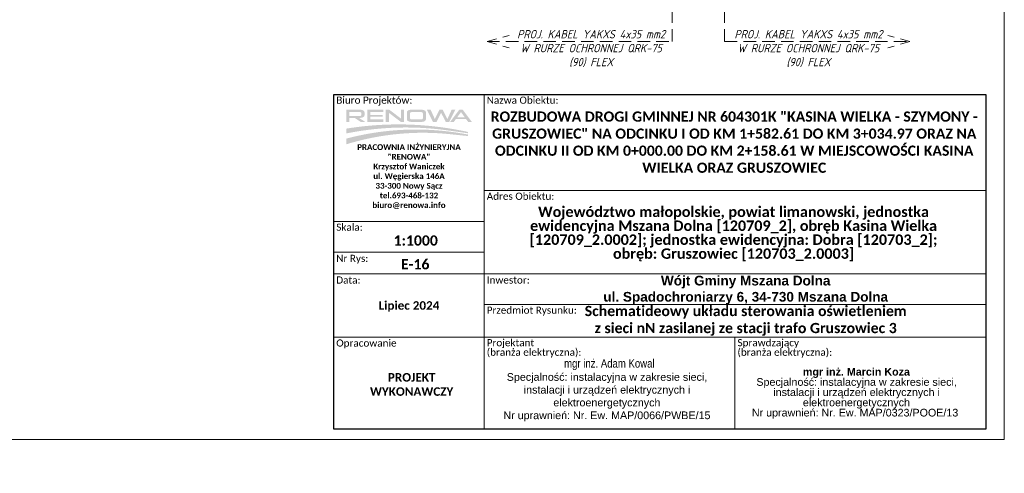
# Model space of a CAD drawing. Header units: metres. Extents: x 7168 to 12828, y 1523 to 3619.
# Tile 68 of 133: x 11568 to 11803, y 2032 to 2141. Entities that reach past the tile are written whole.
import ezdxf

# ---------------------------------------------------------------- set-up
doc = ezdxf.new("R2010")
doc.units = ezdxf.units.M
for name, pattern in [('DASHEDX2', [1.5, 1, -0.5]), ('DGN Style 2', [3.921133, 2.35268, -1.568453]), ('DGN Style 3', [2.649063, 1.892188, -0.756875])]:
    doc.linetypes.add(name, pattern=pattern)
doc.layers.add('01a-kraweznik_obnizony', color=7, linetype='DGN Style 2', lineweight=30)
doc.layers.add('0_ramka', color=7, linetype='Continuous', lineweight=0)
doc.layers.add('82b-ramka niewidoczna', color=54, linetype='DGN Style 3', lineweight=30, plot=False)
doc.layers.add('PRE_schematy', color=7, linetype='Continuous')
doc.layers.add('schem', color=7, linetype='Continuous', lineweight=30, true_color=0x000000)
doc.styles.add('courier', font='arial.ttf')
doc.styles.add('SIMPLEX', font='simplex.shx', dxfattribs={"oblique": 15, "height": 6})
doc.styles.add('Stytuacja', font='arial.ttf', dxfattribs={"height": 0.85})

# ---------------------------------------------------------------- blocks, each defined once
blk = doc.blocks.new('RENOWA_1')
at = {"linetype": 'Continuous', "lineweight": -2}
h = blk.add_hatch(color=7, dxfattribs=at)
edge = h.paths.add_edge_path()
edge.add_ellipse((0.0678, 0.1509), major_axis=(-0.0191, 0), ratio=0.735318, start_angle=180, end_angle=270)
edge.add_line((0.0678, 0.165), (0.0142, 0.165))
edge.add_line((0.0142, 0.165), (-0.0013, 0.165))
edge.add_line((-0.0013, 0.165), (-0.0013, 0.1071))
edge.add_line((-0.0013, 0.1071), (0.0142, 0.1071))
edge.add_line((0.0142, 0.1071), (0.0142, 0.1258))
edge.add_line((0.0142, 0.1258), (0.0398, 0.1258))
edge.add_line((0.0398, 0.1258), (0.0674, 0.107))
edge.add_line((0.0674, 0.107), (0.0893, 0.107))
edge.add_line((0.0893, 0.107), (0.06, 0.126))
edge.add_line((0.06, 0.126), (0.0653, 0.126))
edge.add_ellipse((0.0653, 0.14), major_axis=(0.0215, 0), ratio=0.650164, start_angle=270, end_angle=360)
edge.add_line((0.0868, 0.14), (0.0868, 0.1509))
h.paths.add_polyline_path([(0.0713, 0.1476), (0.0713, 0.1413, -0.414214), (0.0653, 0.1353), (0.0142, 0.1353), (0.0142, 0.1536), (0.0653, 0.1536, -0.414214)], flags=16)
for points in [[(0.0992, 0.1071), (0.0992, 0.1184), (0.0992, 0.1536), (0.0992, 0.165), (0.1758, 0.165), (0.1758, 0.1536), (0.1147, 0.1536), (0.1147, 0.1406), (0.174, 0.1406), (0.174, 0.1314), (0.1147, 0.1314), (0.1147, 0.1184), (0.1758, 0.1184), (0.1758, 0.1071)], [(0.1882, 0.1071), (0.1882, 0.165), (0.2032, 0.165), (0.2052, 0.165), (0.2603, 0.1231), (0.2603, 0.165), (0.2752, 0.165), (0.2752, 0.1071), (0.2603, 0.1071), (0.2598, 0.1071), (0.2032, 0.1501), (0.2032, 0.1071)], [(0.4311, 0.1071), (0.4141, 0.1071), (0.3849, 0.165), (0.4027, 0.165), (0.423, 0.1205), (0.4452, 0.165), (0.4608, 0.165), (0.483, 0.1205), (0.5033, 0.165), (0.5211, 0.165), (0.4919, 0.1071), (0.4749, 0.1071), (0.453, 0.1503)]]:
    blk.add_hatch(color=7, dxfattribs=at).paths.add_polyline_path(points)
h = blk.add_hatch(color=7, dxfattribs=at)
edge = h.paths.add_edge_path()
edge.add_ellipse((0.3627, 0.1521), major_axis=(0.0179, 0), ratio=0.715756, start_angle=0, end_angle=90)
edge.add_line((0.3627, 0.165), (0.3069, 0.165))
edge.add_ellipse((0.3069, 0.1521), major_axis=(-0.0179, 0), ratio=0.715756, start_angle=270, end_angle=360)
edge.add_line((0.2889, 0.1521), (0.2889, 0.1199))
edge.add_ellipse((0.3069, 0.1199), major_axis=(-0.0179, 0), ratio=0.715756, start_angle=0, end_angle=90)
edge.add_line((0.3069, 0.1071), (0.3627, 0.1071))
edge.add_ellipse((0.3627, 0.1199), major_axis=(0.0179, 0), ratio=0.715756, start_angle=270, end_angle=360)
edge.add_line((0.3807, 0.1199), (0.3807, 0.1521))
edge = h.paths.add_edge_path(flags=16)
edge.add_ellipse((0.3588, 0.1474), major_axis=(-0.00672, 0), ratio=0.945371, start_angle=180, end_angle=270, ccw=False)
edge.add_line((0.3655, 0.1474), (0.3655, 0.1247))
edge.add_ellipse((0.3588, 0.1247), major_axis=(-0.00672, 0), ratio=0.945371, start_angle=90, end_angle=180, ccw=False)
edge.add_line((0.3588, 0.1184), (0.3108, 0.1184))
edge.add_ellipse((0.3108, 0.1247), major_axis=(0.00672, 0), ratio=0.945371, start_angle=188.4872, end_angle=270, ccw=False)
edge.add_line((0.3042, 0.1238), (0.3042, 0.1483))
edge.add_ellipse((0.3108, 0.1474), major_axis=(0.00672, 0), ratio=0.945371, start_angle=90, end_angle=171.5128, ccw=False)
edge.add_line((0.3108, 0.1537), (0.3588, 0.1537))
h = blk.add_hatch(color=7, dxfattribs=at)
h.paths.add_polyline_path([(0.4963, 0.1071), (0.5398, 0.165), (0.5561, 0.165), (0.5997, 0.1071), (0.582, 0.1071), (0.5723, 0.1204), (0.548, 0.1204), (0.5236, 0.1204), (0.5139, 0.1071)])
h.paths.add_polyline_path([(0.5302, 0.1294), (0.548, 0.1539), (0.5657, 0.1294), (0.548, 0.1294)], flags=16)
h = blk.add_hatch(color=7, dxfattribs=at)
h.set_gradient(rotation=270, tint=1, name='INVHEMISPHERICAL')
h.paths.add_polyline_path([(0.486, 0.066), (0.5811, 0.0526), (0.5811, 0.0589), (0.5557, 0.0641, 0.087432), (0.0179, 0.0776), (-0.0013, 0.0747), (-0.0013, 0.0516), (0.0117, 0.0541, -0.082937)])
h = blk.add_hatch(color=7, dxfattribs=at)
h.set_gradient(rotation=270, tint=1, name='INVHEMISPHERICAL')
h.paths.add_polyline_path([(0.4958, 0.0481), (0.5811, 0.0392), (0.5811, 0.0466), (0.5534, 0.0514, 0.10443), (0.0166, 0.0315), (-0.0013, 0.027), (-0.0013, -0.0004), (0, 0, -0.100635)])

msp = doc.modelspace()

# ---------------------------------------------------------------- linework, layer by layer
at = {"layer": '01a-kraweznik_obnizony', "lineweight": 15}
for p, q in [((11679.554, 2135.66, 26518.011), (11684.834, 2137.128, -17586.496)), ((11780.716, 2135.659, 26518.011), (11775.438, 2137.137, -17586.496)), ((11679.554, 2135.66, 26518.011), (11684.832, 2134.182, -17586.496)), ((11780.716, 2135.659, 26518.011), (11775.436, 2134.191, -17586.496))]:
    msp.add_line(p, q, dxfattribs=at)
at = {"layer": '0_ramka', "color": 7, "linetype": 'Continuous', "lineweight": 0}
for p, q in [((11678.882, 2122.989), (11678.882, 2048.989)), ((11798.883, 2100.014), (11678.882, 2100.014)), ((11678.882, 2092.613), (11642.882, 2092.613)), ((11678.882, 2085.28), (11642.882, 2085.28)), ((11798.882, 2080.101), (11642.882, 2080.102)), ((11798.882, 2072.769), (11678.882, 2072.769)), ((11798.882, 2064.989), (11642.882, 2064.99)), ((11738.882, 2064.989), (11738.882, 2042.989)), ((11678.882, 2048.989), (11678.882, 2042.989))]:
    msp.add_line(p, q, dxfattribs=at)
at = {"layer": '0_ramka', "color": 7, "linetype": 'Continuous', "lineweight": 30, "flags": 128}
msp.add_lwpolyline([(11642.882, 2122.989), (11798.882, 2122.989), (11798.882, 2042.989), (11642.882, 2042.989), (11642.882, 2122.989)], close=True, dxfattribs=at)
at = {"layer": '82b-ramka niewidoczna', "color": 6, "linetype": 'Continuous', "lineweight": 15}
for p, q in [((11803.321, 2337.487), (11803.321, 2040.487)), ((11803.321, 2040.487), (11383.321, 2040.487))]:
    msp.add_line(p, q, dxfattribs=at)
at = {"layer": 'PRE_schematy', "color": 7, "linetype": 'DASHEDX2', "lineweight": 15, "ltscale": 3}
for p, q in [((11723.86, 2135.66, 26518.011), (11723.86, 2165.329, 26518.011)), ((11736.41, 2135.659, 26518.011), (11736.41, 2165.329, 26518.011)), ((11679.554, 2135.66, 26518.011), (11723.86, 2135.66, 26518.011)), ((11736.41, 2135.659, 26518.011), (11780.716, 2135.659, 26518.011))]:
    msp.add_line(p, q, dxfattribs=at)

# ---------------------------------------------------------------- block references
at = {"color": 7, "linetype": 'Continuous', "lineweight": 0, "ltscale": 1000, "xscale": 50.00000000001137, "yscale": 50.00000000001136, "zscale": 50.00000000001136}
msp.add_blockref('RENOWA_1', (11645.923, 2111.118), dxfattribs=at)

# ---------------------------------------------------------------- texts
at = {"color": 7, "lineweight": 13, "rotation": 359.99974, "style": 'courier'}
for s, insert, char_height, width, attachment_point in [('\\fCalibri|b0|i0|c238238|p39;Biuro Projektów:', (11643.482, 2122.524), 1.71093, 40.89129, 1), ('\\P\\P\\fCalibri|b1|i0|c238238|p39;\\H0.6x;PRACOWNIA INŻYNIERYJNA "RENOWA"\\PKrzysztof Waniczek\\Pul. Węgierska 146A\\P33-300 Nowy Sącz\\Ptel.693-468-132\\Pbiuro@renowa.info', (11660.882, 2118.826), 2.31147, 30.4546, 2)]:
    msp.add_mtext(s, dxfattribs=dict(at, insert=insert, char_height=char_height, width=width, attachment_point=attachment_point))
at = {"color": 7, "lineweight": 13, "insert": (11678.098, 2059.7), "char_height": 2, "width": 60, "attachment_point": 1, "style": 'courier'}
msp.add_mtext('\\pi18.623;{\\fArial Narrow|b0|i0|c238|p34;  mgr inż. Adam Kowal\\P\\pi6.1846;\\fArial|b0|i0|c238|p34;\\H0.9167x;\\C256;Specjalność: instalacyjna w zakresie sieci,\\P\\pi10.243;instalacji i urządzeń elektrycznych i \\P\\pi17.321;elektroenergetycznych\\P\\pi5.3804;Nr uprawnień: Nr. Ew. MAP/0066/PWBE/15\\P}', dxfattribs=at)
at = {"color": 7, "lineweight": 13, "insert": (11742.923, 2057.618), "char_height": 2, "width": 49.77348, "attachment_point": 1, "line_spacing_factor": 0.8, "style": 'courier'}
msp.add_mtext('\\pi12.201;{\\fArial|b1|i0|c238|p34;\\H0.9167x;\\C256;mgr inż. Marcin Koza\\P\\pi1.0713;\\fArial|b0|i0|c238|p34;Specjalność: instalacyjna w zakresie sieci,\\P\\pi5.1295;instalacji i urządzeń elektrycznych i \\P\\pi12.207;elektroenergetycznych\\P\\pi0;Nr uprawnień: Nr. Ew. MAP/0323/POOE/13}', dxfattribs=at)
at = {"layer": '0_ramka', "color": 7, "lineweight": 0, "rotation": 359.99978}
for s, insert, char_height, width, attachment_point, style in [('\\fCalibri|b0|i0|c238238|p39;Nazwa Obiektu:', (11679.482, 2122.511), 1.71093, 40.89129, 1, 'courier'), ('\\pt0.0782141;\\fCalibri|b1|i0|c238238|p39;ROZBUDOWA DROGI GMINNEJ NR 604301K "KASINA WIELKA - SZYMONY - GRUSZOWIEC" NA ODCINKU I OD KM 1+582.61 DO KM 3+034.97 ORAZ NA ODCINKU II OD KM 0+000.00 DO KM 2+158.61 W MIEJSCOWOŚCI KASINA WIELKA ORAZ GRUSZOWIEC', (11738.706, 2111.604), 2.44419, 117.97047, 5, 'Stytuacja'), ('\\fCalibri|b0|i0|c238238|p39;Adres Obiektu:', (11679.482, 2099.537), 1.71093, 40.89129, 1, 'courier'), ('\\fCalibri|b0|i0|c238238|p39;Skala:', (11643.482, 2092.135), 1.71093, 40.89129, 1, 'courier'), ('{\\fCalibri|b1|i0|c158|p39;1:1000}', (11662.494, 2088.089), 2.44419, 19.44312, 5, 'courier'), ('\\fCalibri|b0|i0|c238238|p39;Nr Rys:', (11643.482, 2084.677), 1.71093, 40.89129, 1, 'courier'), ('{\\fCalibri|b1|i0|c158|p39;E-16}', (11662.372, 2082.409), 2.44419, 12.10744, 5, 'Stytuacja'), ('\\fCalibri|b0|i0|c238238|p39;Data:', (11643.482, 2079.494), 1.71093, 40.89129, 1, 'courier'), ('\\fCalibri|b0|i0|c238238|p39;Inwestor:', (11679.482, 2079.502), 1.71093, 40.89129, 1, 'courier'), ('\\P\\fArial|b1|i0|c238238|p39;Wójt Gminy Mszana Dolna\\Pul. Spadochroniarzy 6, 34-730 Mszana Dolna', (11741.443, 2078.154), 2.32198, 91.84384, 5, 'Stytuacja'), ('\\fCalibri|b1|i0|c238238|p39;Lipiec 2024', (11660.883, 2072.307), 2.03682, 32.8438, 5, 'Stytuacja'), ('\\fCalibri|b0|i0|c238238|p39;Przedmiot Rysunku:', (11679.482, 2072.291), 1.71093, 40.89129, 1, 'courier'), ('\\pt0.035441;{\\fCalibri|b1|i0|c238|p39;Schematideowy układu sterowania oświetleniem\\Pz sieci nN zasilanej ze stacji trafo Gruszowiec 3}', (11741.444, 2068.879), 2.44419, 96.67773, 5, 'courier'), ('\\fCalibri|b0|i0|c238238|p39;Opracowanie', (11643.482, 2064.425), 1.71093, 40.89129, 1, 'courier'), ('{\\fCalibri|b1|i0|c158|p39;PROJEKT\\PWYKONAWCZY}', (11661.523, 2053.655), 2.03682, 32.8438, 5, 'Stytuacja')]:
    msp.add_mtext(s, dxfattribs=dict(at, insert=insert, char_height=char_height, width=width, attachment_point=attachment_point, style=style))
at = {"layer": '0_ramka', "color": 7, "lineweight": 0, "rotation": 359.99978, "line_spacing_factor": 0.8, "style": 'courier'}
for s, insert, char_height, width, attachment_point in [('\\fCalibri|b1|i0|c238238|p39;Województwo małopolskie, powiat limanowski, jednostka ewidencyjna Mszana Dolna [120709_2], obręb Kasina Wielka [120709_2.0002]; jednostka ewidencyjna: Dobra [120703_2]; obręb: Gruszowiec [120703_2.0003]', (11738.534, 2089.652), 2.5, 107.07528, 5), ('{\\fCalibri|b0|i0|c158|p39;Projektant\\P(branża elektryczna):}', (11679.482, 2064.512), 1.71093, 40.89129, 1), ('{\\fCalibri|b0|i0|c158|p39;Sprawdzający\\P(branża elektryczna):}', (11739.482, 2064.511), 1.71093, 40.89129, 1)]:
    msp.add_mtext(s, dxfattribs=dict(at, insert=insert, char_height=char_height, width=width, attachment_point=attachment_point))
at = {"layer": 'schem', "color": 0, "lineweight": 20, "char_height": 2, "width": 38.04881, "attachment_point": 2, "style": 'SIMPLEX'}
for insert in [(11704.471, 2138.438, 26271.216), (11756.458, 2138.438, 26271.216)]:
    msp.add_mtext('{\\Fisocp.shx|c0;PROJ. KABEL YAKXS 4x35 mm2\\PW RURZE OCHRONNEJ QRK-75 (90) FLEX \\P}', dxfattribs=dict(at, insert=insert))

doc.saveas('drawing.dxf')
